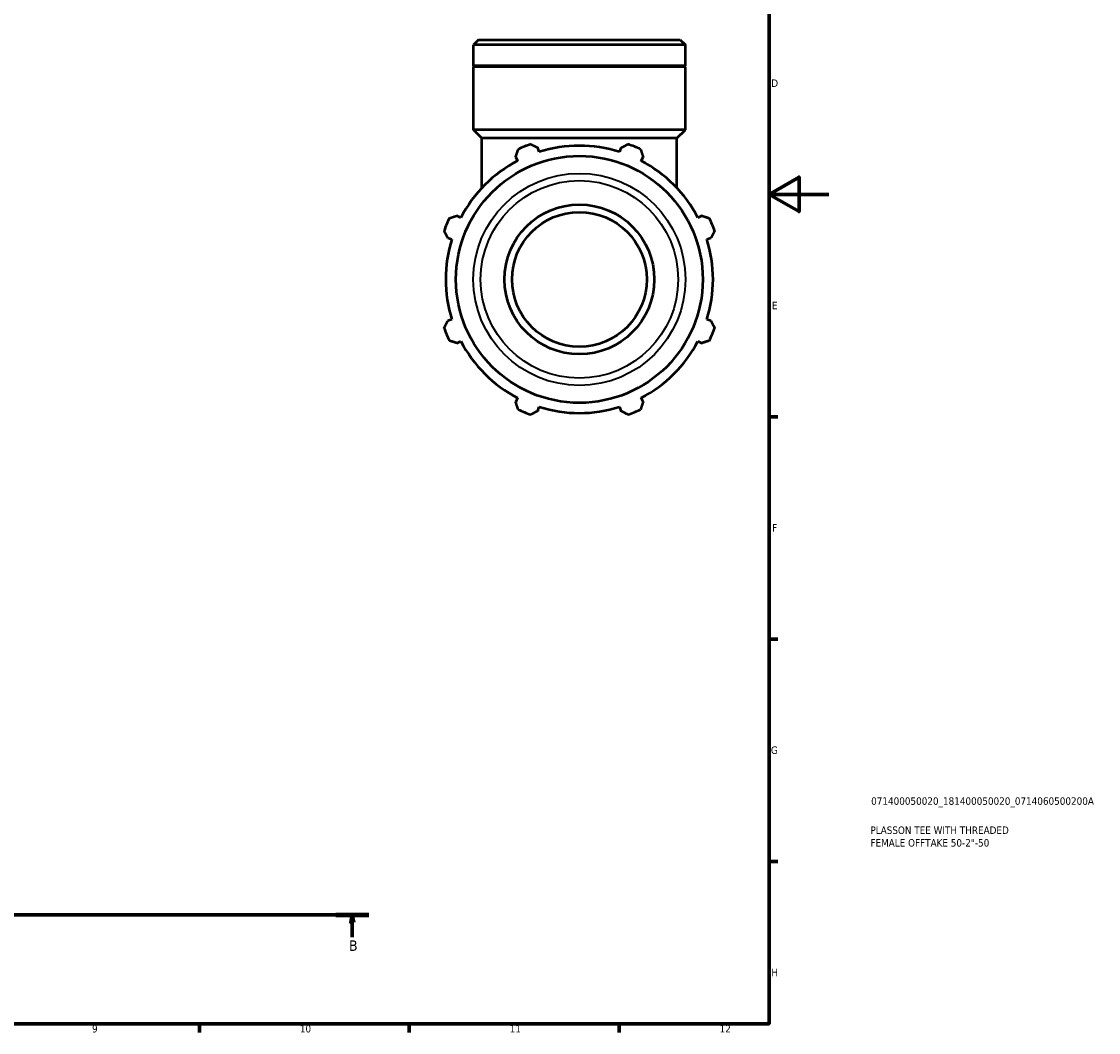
# Model space of a CAD drawing. Header units: millimetres. Extents: x 0 to 931, y 0 to 951.
# Tile 4 of 6: x 571 to 931, y 17 to 355. Entities that reach past the tile are written whole.
import ezdxf

# ---------------------------------------------------------------- set-up
doc = ezdxf.new("R2010")
doc.units = ezdxf.units.MM
doc.linetypes.add('CHAIN', pattern=[0.7087, 0.4724, -0.0591, 0.1181, -0.0591])
for name, color, linetype, lineweight in [('Border (ISO)', 7, 'Continuous', 70), ('Section Line (ISO)', 7, 'CHAIN', 70), ('Title (ISO)', 7, 'Continuous', 50), ('Visible (ISO)', 7, 'Continuous', 50), ('Visible Narrow (ISO)', 7, 'Continuous', 35)]:
    doc.layers.add(name, color=color, linetype=linetype, lineweight=lineweight)
doc.styles.add('Label Text (ISO)', font='tahoma.ttf')
doc.styles.add('Note Text (ISO)', font='tahoma.ttf')

# ---------------------------------------------------------------- blocks, each defined once
blk = doc.blocks.new('Borders Default Border')
at = {"layer": 'Border (ISO)'}
for p, q in [((821, 222.75), (823.9, 222.75)), ((821, 148.5), (823.9, 148.5)), ((821, 74.25), (823.9, 74.25)), ((630.75, 20), (630.75, 17.1)), ((700.83, 20), (700.83, 17.1)), ((770.92, 20), (770.92, 17.1))]:
    blk.add_line(p, q, dxfattribs=at)
at = {"layer": 'Border (ISO)', "flags": 128}
for points in [[(20, 20), (20, 574), (821, 574), (821, 20), (20, 20)], [(841, 297), (821, 297), (831, 302.77), (831, 291.23), (821, 297)]]:
    blk.add_lwpolyline(points, dxfattribs=at)
at = {"layer": 'Border (ISO)', "color": 232, "true_color": 0xca0064, "char_height": 2.5, "attachment_point": 7, "style": 'Note Text (ISO)'}
for s, insert in [('D', (821.73, 332.88)), ('E', (821.94, 258.63)), ('F', (822, 184.38)), ('G', (821.61, 110.08)), ('H', (821.74, 35.88)), ('9', (594.88, 17.05)), ('10', (664.29, 17.05)), ('11', (734.37, 17.1)), ('12', (804.46, 17.1))]:
    blk.add_mtext(s, dxfattribs=dict(at, insert=insert))
blk = doc.blocks.new('Title Blocks ISO')
at = {"layer": 'Title (ISO)', "color": 232, "true_color": 0xca0064, "style": 'Note Text (ISO)'}
for tag, p in [('PART_NUMBER_001', (34.08, 73.13)), ('DESCRIPTION_001', (33.84, 63.4)), ('DESCRIPTION_002', (33.84, 59.18))]:
    blk.add_attdef(tag, p, '', height=2.5, dxfattribs=at)
blk = doc.blocks.new('2dTransSection0')
at = {"layer": 'Section Line (ISO)', "linetype": 'CHAIN'}
blk.add_line((229.23, 56.35), (687.27, 56.35), dxfattribs=at)
at = {"layer": 'Section Line (ISO)', "linetype": 'Continuous', "lineweight": 140}
blk.add_line((676.31, 56.35), (687.27, 56.35), dxfattribs=at)
at = {"layer": 'Section Line (ISO)', "linetype": 'Continuous'}
for p, q in [((681.79, 56.35), (681.29, 53.85)), ((681.79, 53.85), (681.79, 56.35)), ((682.29, 53.85), (681.79, 56.35)), ((681.29, 53.85), (682.29, 53.85)), ((681.79, 48.93), (681.79, 53.85))]:
    blk.add_line(p, q, dxfattribs=at)
at = {"layer": 'Section Line (ISO)', "linetype": 'Continuous', "flags": 128}
blk.add_lwpolyline([(682.29, 53.85), (681.79, 56.35), (681.29, 53.85), (682.29, 53.85)], dxfattribs=at)
at = {"layer": 'Section Line (ISO)'}
blk.add_solid([(682.29, 53.85), (681.79, 56.35), (681.29, 53.85), (682.29, 53.85)], dxfattribs=at)
at = {"layer": 'Section Line (ISO)', "insert": (680.72, 44.35), "char_height": 3.5, "attachment_point": 7, "style": 'Label Text (ISO)'}
blk.add_mtext('B', dxfattribs=at)

msp = doc.modelspace()

# ---------------------------------------------------------------- linework, layer by layer
at = {"layer": 'Visible (ISO)'}
for p, q in [((723.931, 348.599), (722.231, 346.9)), ((722.231, 339.899), (722.231, 346.9)), ((793.051, 346.9), (722.231, 346.9)), ((723.931, 348.599), (791.351, 348.599)), ((791.351, 348.599), (793.051, 346.9)), ((793.051, 339.899), (793.051, 346.9)), ((793.051, 339.899), (722.231, 339.899)), ((722.531, 339.599), (722.231, 339.899)), ((793.051, 339.599), (722.231, 339.599)), ((722.231, 318.599), (722.231, 339.599)), ((792.751, 339.599), (793.051, 339.899)), ((793.051, 318.599), (793.051, 339.599)), ((793.051, 318.599), (722.231, 318.599)), ((725.064, 315.766), (722.231, 318.599)), ((790.218, 315.766), (793.051, 318.599)), ((790.218, 315.766), (725.064, 315.766)), ((725.064, 299.119), (725.064, 315.766)), ((790.218, 299.119), (790.218, 315.766)), ((736.364, 309.473), (737.028, 308.195)), ((744.217, 311.173), (743.784, 312.547)), ((771.497, 312.547), (771.064, 311.173)), ((778.253, 308.195), (778.918, 309.473)), ((718.045, 289.212), (716.767, 289.877)), ((798.514, 289.877), (797.237, 289.212)), ((713.694, 282.456), (715.067, 282.023)), ((800.215, 282.023), (801.588, 282.456)), ((715.067, 255.176), (713.694, 254.743)), ((801.588, 254.743), (800.215, 255.176)), ((716.767, 247.322), (718.045, 247.987)), ((797.237, 247.987), (798.514, 247.322)), ((737.028, 229.003), (736.364, 227.726)), ((778.918, 227.726), (778.253, 229.003)), ((743.784, 224.652), (744.217, 226.025)), ((771.064, 226.025), (771.497, 224.652))]:
    msp.add_line(p, q, dxfattribs=at)
for radius in [41.224, 25, 22.5]:
    msp.add_circle((757.641, 268.599), radius, dxfattribs=at)
for radius, start, end in [(48, 109.79198, 115.20802), (44.64, 72.5, 107.5), (48, 64.79198, 70.20802), (44.64, 117.5, 152.5), (44.64, 27.5, 62.5), (48, 154.79198, 160.20802), (48, 19.79198, 25.20802), (44.64, 162.5, 197.5), (44.64, 342.5, 17.5), (48, 199.79198, 205.20802), (48, 334.79198, 340.20802), (44.64, 207.5, 242.5), (44.64, 297.5, 332.5), (48, 244.79198, 250.20802), (44.64, 252.5, 287.5), (48, 289.79198, 295.20802)]:
    msp.add_arc((757.641, 268.599), radius, start, end, dxfattribs=at)
for points, weights in [([(741.388, 313.764), (742.611, 313.143), (743.784, 312.547)], [1, 1.00162742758, 1.00243851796]), ([(771.497, 312.547), (772.671, 313.143), (773.894, 313.764)], [1.00243851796, 1.00162742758, 1]), ([(736.364, 309.473), (736.772, 310.724), (737.197, 312.028)], [1.00243851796, 1.00162742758, 1]), ([(778.084, 312.028), (778.51, 310.724), (778.918, 309.473)], [1, 1.00162742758, 1.00243851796]), ([(714.212, 289.043), (715.516, 289.468), (716.767, 289.877)], [1, 1.00162742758, 1.00243851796]), ([(798.514, 289.877), (799.766, 289.468), (801.07, 289.043)], [1.00243851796, 1.00162742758, 1]), ([(713.694, 282.456), (713.097, 283.63), (712.476, 284.852)], [1.00243851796, 1.00162742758, 1]), ([(802.805, 284.852), (802.184, 283.63), (801.588, 282.456)], [1, 1.00162742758, 1.00243851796]), ([(712.476, 252.346), (713.097, 253.569), (713.694, 254.743)], [1, 1.00162742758, 1.00243851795]), ([(801.588, 254.743), (802.184, 253.569), (802.805, 252.346)], [1.00243851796, 1.00162742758, 1]), ([(716.767, 247.322), (715.516, 247.73), (714.212, 248.156)], [1.00243851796, 1.00162742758, 1]), ([(801.07, 248.156), (799.766, 247.73), (798.514, 247.322)], [1, 1.00162742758, 1.00243851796]), ([(737.197, 225.17), (736.772, 226.474), (736.364, 227.726)], [1, 1.00162742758, 1.00243851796]), ([(778.918, 227.726), (778.51, 226.474), (778.084, 225.17)], [1.00243851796, 1.00162742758, 1]), ([(743.784, 224.652), (742.611, 224.056), (741.388, 223.435)], [1.00243851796, 1.00162742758, 1]), ([(773.894, 223.435), (772.671, 224.056), (771.497, 224.652)], [1, 1.00162742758, 1.00243851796])]:
    msp.add_rational_spline(points, weights, degree=2, dxfattribs=at)
at = {"layer": 'Visible Narrow (ISO)'}
for radius in [35.421, 32.976]:
    msp.add_circle((757.641, 268.599), radius, dxfattribs=at)

# ---------------------------------------------------------------- block references
msp.add_blockref('Borders Default Border', (0, 0))
msp.add_blockref('Title Blocks ISO', (821, 20)).add_auto_attribs({'PART_NUMBER_001': '071400050020_181400050020_0714060500200A', 'DESCRIPTION_001': 'PLASSON TEE WITH THREADED', 'DESCRIPTION_002': 'FEMALE OFFTAKE 50-2"-50'})
at = {"layer": 'Section Line (ISO)'}
msp.add_blockref('2dTransSection0', (0, 0), dxfattribs=at)

doc.saveas('drawing.dxf')
